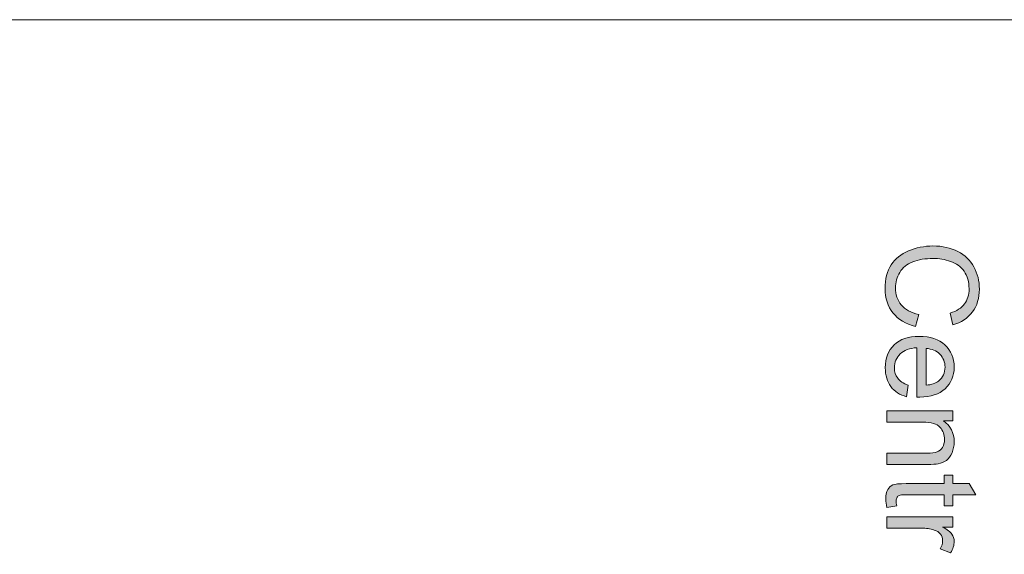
# Model space of a CAD drawing. Header units: millimetres. Extents: x 4 to 594, y -297 to -6.
# Tile 61 of 134: x 314 to 334, y -200 to -189. Entities that reach past the tile are written whole.
import ezdxf

# ---------------------------------------------------------------- set-up
doc = ezdxf.new("R2010")
doc.units = ezdxf.units.MM
doc.header["$MEASUREMENT"] = 0
doc.layers.add('Layer 1', color=7, linetype='Continuous', lineweight=0)

# ---------------------------------------------------------------- blocks, each defined once
blk = doc.blocks.new('Block_20')
at = {"layer": 'Layer 1', "true_color": 0x010101, "transparency": 33554687}
h = blk.add_hatch(color=18, dxfattribs=at)
edge = h.paths.add_edge_path()
edge.add_spline(control_points=[(332.169, -195.272), (332.169, -195.272), (332.108, -195.514), (332.108, -195.514), (331.91, -195.463), (331.76, -195.373), (331.656, -195.242), (331.552, -195.111), (331.5, -194.951), (331.5, -194.762), (331.5, -194.566), (331.54, -194.407), (331.62, -194.284), (331.699, -194.162), (331.815, -194.068), (331.966, -194.005), (332.118, -193.941), (332.28, -193.908), (332.453, -193.908), (332.643, -193.908), (332.808, -193.944), (332.949, -194.017), (333.09, -194.089), (333.197, -194.192), (333.27, -194.325), (333.343, -194.459), (333.38, -194.606), (333.38, -194.766), (333.38, -194.948), (333.334, -195.101), (333.241, -195.224), (333.148, -195.348), (333.018, -195.435), (332.851, -195.483), (332.851, -195.483), (332.795, -195.247), (332.795, -195.247), (332.927, -195.205), (333.023, -195.144), (333.083, -195.064), (333.144, -194.984), (333.174, -194.883), (333.174, -194.762), (333.174, -194.622), (333.141, -194.505), (333.074, -194.412), (333.007, -194.318), (332.917, -194.252), (332.804, -194.215), (332.691, -194.176), (332.575, -194.157), (332.455, -194.157), (332.3, -194.157), (332.165, -194.18), (332.05, -194.225), (331.934, -194.27), (331.848, -194.339), (331.791, -194.434), (331.734, -194.529), (331.706, -194.632), (331.706, -194.742), (331.706, -194.877), (331.745, -194.99), (331.822, -195.083), (331.9, -195.176), (332.015, -195.239), (332.169, -195.272)], knot_values=[0, 0, 0, 0, 1, 1, 1, 2, 2, 2, 3, 3, 3, 4, 4, 4, 5, 5, 5, 6, 6, 6, 7, 7, 7, 8, 8, 8, 9, 9, 9, 10, 10, 10, 11, 11, 11, 12, 12, 12, 13, 13, 13, 14, 14, 14, 15, 15, 15, 16, 16, 16, 17, 17, 17, 18, 18, 18, 19, 19, 19, 20, 20, 20, 21, 21, 21, 22, 22, 22, 22], degree=3, periodic=0)
h = blk.add_hatch(color=18, dxfattribs=at)
edge = h.paths.add_edge_path()
edge.add_spline(control_points=[(332.315, -195.951), (332.315, -195.951), (332.315, -196.685), (332.315, -196.685), (332.426, -196.675), (332.509, -196.647), (332.565, -196.601), (332.651, -196.53), (332.694, -196.438), (332.694, -196.325), (332.694, -196.223), (332.66, -196.137), (332.591, -196.067), (332.522, -195.997), (332.431, -195.959), (332.315, -195.951)], knot_values=[0, 0, 0, 0, 1, 1, 1, 2, 2, 2, 3, 3, 3, 4, 4, 4, 5, 5, 5, 5], degree=3, periodic=0)
edge = h.paths.add_edge_path()
edge.add_spline(control_points=[(331.957, -196.683), (331.957, -196.683), (331.927, -196.914), (331.927, -196.914), (331.793, -196.878), (331.688, -196.811), (331.614, -196.712), (331.54, -196.614), (331.503, -196.489), (331.503, -196.336), (331.503, -196.144), (331.562, -195.991), (331.68, -195.879), (331.799, -195.766), (331.965, -195.71), (332.179, -195.71), (332.4, -195.71), (332.572, -195.767), (332.693, -195.88), (332.816, -195.994), (332.877, -196.142), (332.877, -196.324), (332.877, -196.499), (332.817, -196.643), (332.697, -196.754), (332.577, -196.866), (332.409, -196.921), (332.192, -196.921), (332.179, -196.921), (332.159, -196.921), (332.133, -196.92), (332.133, -196.92), (332.133, -195.938), (332.133, -195.938), (331.988, -195.946), (331.877, -195.988), (331.801, -196.061), (331.724, -196.134), (331.685, -196.226), (331.685, -196.336), (331.685, -196.418), (331.707, -196.488), (331.75, -196.545), (331.793, -196.603), (331.862, -196.649), (331.957, -196.683), (331.957, -196.683), (331.957, -196.683), (331.957, -196.683)], knot_values=[0, 0, 0, 0, 1, 1, 1, 2, 2, 2, 3, 3, 3, 4, 4, 4, 5, 5, 5, 6, 6, 6, 7, 7, 7, 8, 8, 8, 9, 9, 9, 10, 10, 10, 11, 11, 11, 12, 12, 12, 13, 13, 13, 14, 14, 14, 15, 15, 15, 16, 16, 16, 16], degree=3, periodic=0)
h = blk.add_hatch(color=18, dxfattribs=at)
edge = h.paths.add_edge_path()
edge.add_spline(control_points=[(331.531, -197.196), (331.531, -197.196), (332.849, -197.196), (332.849, -197.196), (332.849, -197.196), (332.849, -197.397), (332.849, -197.397), (332.849, -197.397), (332.662, -197.397), (332.662, -197.397), (332.805, -197.493), (332.877, -197.633), (332.877, -197.816), (332.877, -197.895), (332.862, -197.968), (332.834, -198.034), (332.806, -198.101), (332.768, -198.151), (332.722, -198.184), (332.676, -198.217), (332.621, -198.24), (332.557, -198.253), (332.516, -198.261), (332.443, -198.266), (332.34, -198.266), (332.34, -198.266), (331.531, -198.266), (331.531, -198.266), (331.531, -198.266), (331.531, -198.042), (331.531, -198.042), (331.531, -198.042), (332.332, -198.042), (332.332, -198.042), (332.423, -198.042), (332.491, -198.034), (332.536, -198.016), (332.58, -197.999), (332.616, -197.968), (332.644, -197.924), (332.67, -197.88), (332.684, -197.828), (332.684, -197.769), (332.684, -197.674), (332.654, -197.592), (332.593, -197.523), (332.533, -197.454), (332.418, -197.42), (332.25, -197.42), (332.25, -197.42), (331.531, -197.42), (331.531, -197.42), (331.531, -197.42), (331.531, -197.196), (331.531, -197.196)], knot_values=[0, 0, 0, 0, 1, 1, 1, 2, 2, 2, 3, 3, 3, 4, 4, 4, 5, 5, 5, 6, 6, 6, 7, 7, 7, 8, 8, 8, 9, 9, 9, 10, 10, 10, 11, 11, 11, 12, 12, 12, 13, 13, 13, 14, 14, 14, 15, 15, 15, 16, 16, 16, 17, 17, 17, 18, 18, 18, 18], degree=3, periodic=0)
h = blk.add_hatch(color=18, dxfattribs=at)
edge = h.paths.add_edge_path()
edge.add_spline(control_points=[(331.73, -199.094), (331.73, -199.094), (331.533, -199.125), (331.533, -199.125), (331.52, -199.062), (331.513, -199.006), (331.513, -198.956), (331.513, -198.876), (331.525, -198.813), (331.551, -198.768), (331.577, -198.724), (331.611, -198.692), (331.652, -198.674), (331.694, -198.656), (331.782, -198.647), (331.917, -198.647), (331.917, -198.647), (332.676, -198.647), (332.676, -198.647), (332.676, -198.647), (332.676, -198.482), (332.676, -198.482), (332.676, -198.482), (332.849, -198.482), (332.849, -198.482), (332.849, -198.482), (332.849, -198.647), (332.849, -198.647), (332.849, -198.647), (333.175, -198.647), (333.175, -198.647), (333.175, -198.647), (333.309, -198.871), (333.309, -198.871), (333.309, -198.871), (332.849, -198.871), (332.849, -198.871), (332.849, -198.871), (332.849, -199.094), (332.849, -199.094), (332.849, -199.094), (332.676, -199.094), (332.676, -199.094), (332.676, -199.094), (332.676, -198.871), (332.676, -198.871), (332.676, -198.871), (331.904, -198.871), (331.904, -198.871), (331.84, -198.871), (331.799, -198.874), (331.781, -198.882), (331.763, -198.89), (331.748, -198.903), (331.737, -198.92), (331.727, -198.938), (331.721, -198.964), (331.721, -198.997), (331.721, -199.021), (331.724, -199.054), (331.73, -199.094)], knot_values=[0, 0, 0, 0, 1, 1, 1, 2, 2, 2, 3, 3, 3, 4, 4, 4, 5, 5, 5, 6, 6, 6, 7, 7, 7, 8, 8, 8, 9, 9, 9, 10, 10, 10, 11, 11, 11, 12, 12, 12, 13, 13, 13, 14, 14, 14, 15, 15, 15, 16, 16, 16, 17, 17, 17, 18, 18, 18, 19, 19, 19, 20, 20, 20, 20], degree=3, periodic=0)
h = blk.add_hatch(color=18, dxfattribs=at)
edge = h.paths.add_edge_path()
edge.add_spline(control_points=[(331.531, -199.312), (331.531, -199.312), (332.849, -199.312), (332.849, -199.312), (332.849, -199.312), (332.849, -199.513), (332.849, -199.513), (332.849, -199.513), (332.647, -199.513), (332.647, -199.513), (332.74, -199.564), (332.802, -199.611), (332.832, -199.655), (332.862, -199.699), (332.877, -199.746), (332.877, -199.798), (332.877, -199.874), (332.853, -199.95), (332.806, -200.028), (332.806, -200.028), (332.6, -199.949), (332.6, -199.949), (332.63, -199.895), (332.646, -199.84), (332.646, -199.786), (332.646, -199.738), (332.631, -199.694), (332.602, -199.655), (332.572, -199.617), (332.532, -199.589), (332.48, -199.573), (332.401, -199.548), (332.314, -199.536), (332.219, -199.536), (332.219, -199.536), (331.531, -199.536), (331.531, -199.536), (331.531, -199.536), (331.531, -199.312), (331.531, -199.312)], knot_values=[0, 0, 0, 0, 1, 1, 1, 2, 2, 2, 3, 3, 3, 4, 4, 4, 5, 5, 5, 6, 6, 6, 7, 7, 7, 8, 8, 8, 9, 9, 9, 10, 10, 10, 11, 11, 11, 12, 12, 12, 13, 13, 13, 13], degree=3, periodic=0)
at = {"layer": 'Layer 1', "color": 240, "lineweight": 0, "true_color": 0xed2224}
blk.add_open_spline([(399.418, -192.394), (399.418, -192.394), (399.418, -257.266), (399.418, -257.266), (399.418, -258.916), (398.068, -260.266), (396.418, -260.266), (396.418, -260.266), (268.289, -260.266), (268.289, -260.266), (266.639, -260.266), (265.289, -258.916), (265.289, -257.266), (265.289, -257.266), (265.289, -192.394), (265.289, -192.394), (265.289, -190.744), (266.639, -189.394), (268.289, -189.394), (268.289, -189.394), (396.418, -189.394), (396.418, -189.394), (398.068, -189.394), (399.418, -190.744), (399.418, -192.394)], degree=3, knots=[0, 0, 0, 0, 1, 1, 1, 2, 2, 2, 3, 3, 3, 4, 4, 4, 5, 5, 5, 6, 6, 6, 7, 7, 7, 8, 8, 8, 8], dxfattribs=at)
at = {"layer": 'Layer 1'}
for points, knots in [([(332.169, -195.272), (332.169, -195.272), (332.108, -195.514), (332.108, -195.514), (331.91, -195.463), (331.76, -195.373), (331.656, -195.242), (331.552, -195.111), (331.5, -194.951), (331.5, -194.762), (331.5, -194.566), (331.54, -194.407), (331.62, -194.284), (331.699, -194.162), (331.815, -194.068), (331.966, -194.005), (332.118, -193.941), (332.28, -193.908), (332.453, -193.908), (332.643, -193.908), (332.808, -193.944), (332.949, -194.017), (333.09, -194.089), (333.197, -194.192), (333.27, -194.325), (333.343, -194.459), (333.38, -194.606), (333.38, -194.766), (333.38, -194.948), (333.334, -195.101), (333.241, -195.224), (333.148, -195.348), (333.018, -195.435), (332.851, -195.483), (332.851, -195.483), (332.795, -195.247), (332.795, -195.247), (332.927, -195.205), (333.023, -195.144), (333.083, -195.064), (333.144, -194.984), (333.174, -194.883), (333.174, -194.762), (333.174, -194.622), (333.141, -194.505), (333.074, -194.412), (333.007, -194.318), (332.917, -194.252), (332.804, -194.215), (332.691, -194.176), (332.575, -194.157), (332.455, -194.157), (332.3, -194.157), (332.165, -194.18), (332.05, -194.225), (331.934, -194.27), (331.848, -194.339), (331.791, -194.434), (331.734, -194.529), (331.706, -194.632), (331.706, -194.742), (331.706, -194.877), (331.745, -194.99), (331.822, -195.083), (331.9, -195.176), (332.015, -195.239), (332.169, -195.272)], [0, 0, 0, 0, 1, 1, 1, 2, 2, 2, 3, 3, 3, 4, 4, 4, 5, 5, 5, 6, 6, 6, 7, 7, 7, 8, 8, 8, 9, 9, 9, 10, 10, 10, 11, 11, 11, 12, 12, 12, 13, 13, 13, 14, 14, 14, 15, 15, 15, 16, 16, 16, 17, 17, 17, 18, 18, 18, 19, 19, 19, 20, 20, 20, 21, 21, 21, 22, 22, 22, 22]), ([(331.957, -196.683), (331.957, -196.683), (331.927, -196.914), (331.927, -196.914), (331.793, -196.878), (331.688, -196.811), (331.614, -196.712), (331.54, -196.614), (331.503, -196.489), (331.503, -196.336), (331.503, -196.144), (331.562, -195.991), (331.68, -195.879), (331.799, -195.766), (331.965, -195.71), (332.179, -195.71), (332.4, -195.71), (332.572, -195.767), (332.693, -195.88), (332.816, -195.994), (332.877, -196.142), (332.877, -196.324), (332.877, -196.499), (332.817, -196.643), (332.697, -196.754), (332.577, -196.866), (332.409, -196.921), (332.192, -196.921), (332.179, -196.921), (332.159, -196.921), (332.133, -196.92), (332.133, -196.92), (332.133, -195.938), (332.133, -195.938), (331.988, -195.946), (331.877, -195.988), (331.801, -196.061), (331.724, -196.134), (331.685, -196.226), (331.685, -196.336), (331.685, -196.418), (331.707, -196.488), (331.75, -196.545), (331.793, -196.603), (331.862, -196.649), (331.957, -196.683), (331.957, -196.683), (331.957, -196.683), (331.957, -196.683)], [0, 0, 0, 0, 1, 1, 1, 2, 2, 2, 3, 3, 3, 4, 4, 4, 5, 5, 5, 6, 6, 6, 7, 7, 7, 8, 8, 8, 9, 9, 9, 10, 10, 10, 11, 11, 11, 12, 12, 12, 13, 13, 13, 14, 14, 14, 15, 15, 15, 16, 16, 16, 16]), ([(332.315, -195.951), (332.315, -195.951), (332.315, -196.685), (332.315, -196.685), (332.426, -196.675), (332.509, -196.647), (332.565, -196.601), (332.651, -196.53), (332.694, -196.438), (332.694, -196.325), (332.694, -196.223), (332.66, -196.137), (332.591, -196.067), (332.522, -195.997), (332.431, -195.959), (332.315, -195.951)], [0, 0, 0, 0, 1, 1, 1, 2, 2, 2, 3, 3, 3, 4, 4, 4, 5, 5, 5, 5]), ([(331.531, -197.196), (331.531, -197.196), (332.849, -197.196), (332.849, -197.196), (332.849, -197.196), (332.849, -197.397), (332.849, -197.397), (332.849, -197.397), (332.662, -197.397), (332.662, -197.397), (332.805, -197.493), (332.877, -197.633), (332.877, -197.816), (332.877, -197.895), (332.862, -197.968), (332.834, -198.034), (332.806, -198.101), (332.768, -198.151), (332.722, -198.184), (332.676, -198.217), (332.621, -198.24), (332.557, -198.253), (332.516, -198.261), (332.443, -198.266), (332.34, -198.266), (332.34, -198.266), (331.531, -198.266), (331.531, -198.266), (331.531, -198.266), (331.531, -198.042), (331.531, -198.042), (331.531, -198.042), (332.332, -198.042), (332.332, -198.042), (332.423, -198.042), (332.491, -198.034), (332.536, -198.016), (332.58, -197.999), (332.616, -197.968), (332.644, -197.924), (332.67, -197.88), (332.684, -197.828), (332.684, -197.769), (332.684, -197.674), (332.654, -197.592), (332.593, -197.523), (332.533, -197.454), (332.418, -197.42), (332.25, -197.42), (332.25, -197.42), (331.531, -197.42), (331.531, -197.42), (331.531, -197.42), (331.531, -197.196), (331.531, -197.196)], [0, 0, 0, 0, 1, 1, 1, 2, 2, 2, 3, 3, 3, 4, 4, 4, 5, 5, 5, 6, 6, 6, 7, 7, 7, 8, 8, 8, 9, 9, 9, 10, 10, 10, 11, 11, 11, 12, 12, 12, 13, 13, 13, 14, 14, 14, 15, 15, 15, 16, 16, 16, 17, 17, 17, 18, 18, 18, 18]), ([(331.73, -199.094), (331.73, -199.094), (331.533, -199.125), (331.533, -199.125), (331.52, -199.062), (331.513, -199.006), (331.513, -198.956), (331.513, -198.876), (331.525, -198.813), (331.551, -198.768), (331.577, -198.724), (331.611, -198.692), (331.652, -198.674), (331.694, -198.656), (331.782, -198.647), (331.917, -198.647), (331.917, -198.647), (332.676, -198.647), (332.676, -198.647), (332.676, -198.647), (332.676, -198.482), (332.676, -198.482), (332.676, -198.482), (332.849, -198.482), (332.849, -198.482), (332.849, -198.482), (332.849, -198.647), (332.849, -198.647), (332.849, -198.647), (333.175, -198.647), (333.175, -198.647), (333.175, -198.647), (333.309, -198.871), (333.309, -198.871), (333.309, -198.871), (332.849, -198.871), (332.849, -198.871), (332.849, -198.871), (332.849, -199.094), (332.849, -199.094), (332.849, -199.094), (332.676, -199.094), (332.676, -199.094), (332.676, -199.094), (332.676, -198.871), (332.676, -198.871), (332.676, -198.871), (331.904, -198.871), (331.904, -198.871), (331.84, -198.871), (331.799, -198.874), (331.781, -198.882), (331.763, -198.89), (331.748, -198.903), (331.737, -198.92), (331.727, -198.938), (331.721, -198.964), (331.721, -198.997), (331.721, -199.021), (331.724, -199.054), (331.73, -199.094)], [0, 0, 0, 0, 1, 1, 1, 2, 2, 2, 3, 3, 3, 4, 4, 4, 5, 5, 5, 6, 6, 6, 7, 7, 7, 8, 8, 8, 9, 9, 9, 10, 10, 10, 11, 11, 11, 12, 12, 12, 13, 13, 13, 14, 14, 14, 15, 15, 15, 16, 16, 16, 17, 17, 17, 18, 18, 18, 19, 19, 19, 20, 20, 20, 20]), ([(331.531, -199.312), (331.531, -199.312), (332.849, -199.312), (332.849, -199.312), (332.849, -199.312), (332.849, -199.513), (332.849, -199.513), (332.849, -199.513), (332.647, -199.513), (332.647, -199.513), (332.74, -199.564), (332.802, -199.611), (332.832, -199.655), (332.862, -199.699), (332.877, -199.746), (332.877, -199.798), (332.877, -199.874), (332.853, -199.95), (332.806, -200.028), (332.806, -200.028), (332.6, -199.949), (332.6, -199.949), (332.63, -199.895), (332.646, -199.84), (332.646, -199.786), (332.646, -199.738), (332.631, -199.694), (332.602, -199.655), (332.572, -199.617), (332.532, -199.589), (332.48, -199.573), (332.401, -199.548), (332.314, -199.536), (332.219, -199.536), (332.219, -199.536), (331.531, -199.536), (331.531, -199.536), (331.531, -199.536), (331.531, -199.312), (331.531, -199.312)], [0, 0, 0, 0, 1, 1, 1, 2, 2, 2, 3, 3, 3, 4, 4, 4, 5, 5, 5, 6, 6, 6, 7, 7, 7, 8, 8, 8, 9, 9, 9, 10, 10, 10, 11, 11, 11, 12, 12, 12, 13, 13, 13, 13])]:
    blk.add_open_spline(points, degree=3, knots=knots, dxfattribs=at)
blk = doc.blocks.new('Block_0')
at = {"layer": 'Layer 1'}
blk.add_blockref('Block_20', (0, 0), dxfattribs=at)

msp = doc.modelspace()

# ---------------------------------------------------------------- block references
at = {"layer": 'Layer 1'}
msp.add_blockref('Block_0', (0, 0), dxfattribs=at)

doc.saveas('drawing.dxf')
